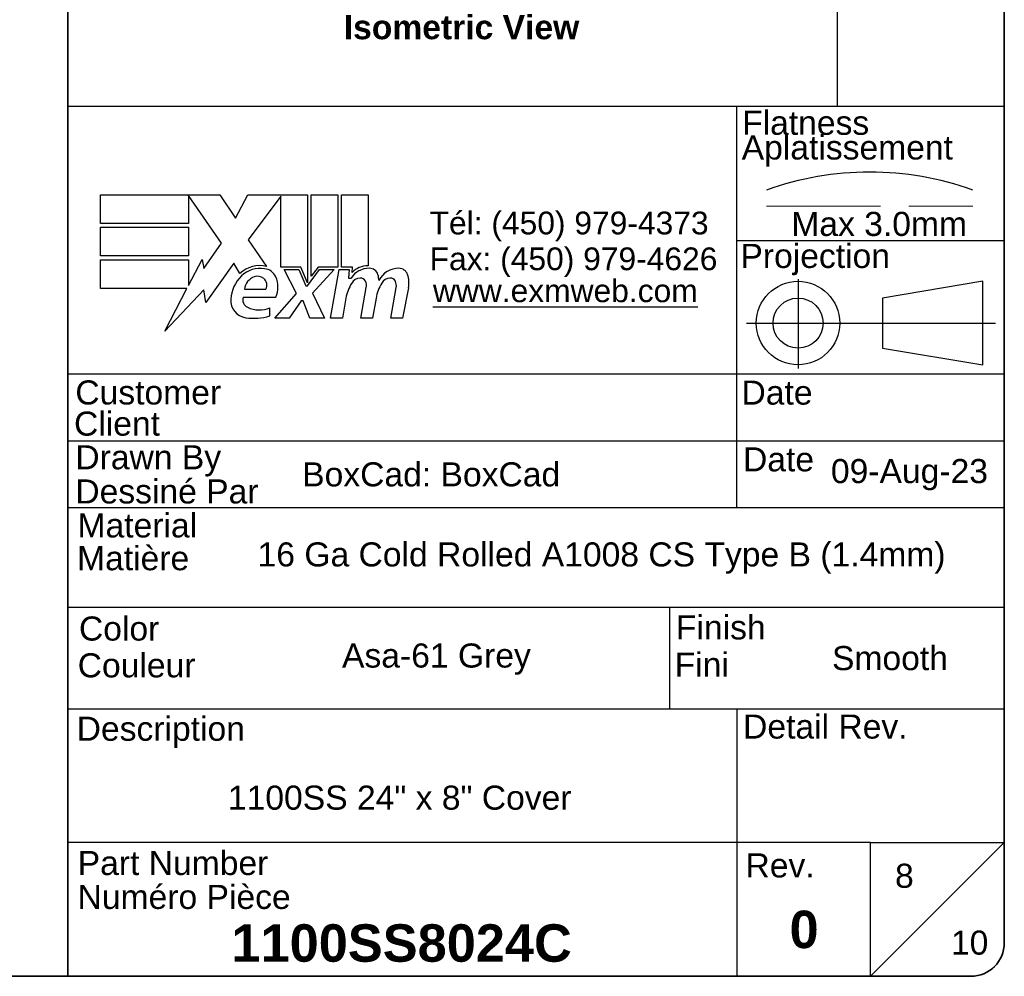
# Model space of a CAD drawing. Header units: inches. Extents: x 1.4 to 84.3, y 1.3 to 54.8.
# Tile 16 of 25: x 65 to 83.7, y 1.3 to 19.4. Entities that reach past the tile are written whole.
import ezdxf
from ezdxf.enums import TextEntityAlignment as Align

# ---------------------------------------------------------------- set-up
doc = ezdxf.new("R2010")
doc.units = ezdxf.units.IN
doc.header["$LTSCALE"] = 5.063091
doc.header["$MEASUREMENT"] = 0
doc.linetypes.add('CHAIN', pattern=[0.7087, 0.4724, -0.0591, 0.1181, -0.0591])
doc.linetypes.add('DASHED', pattern=[0.2067, 0.1654, -0.0413])
doc.layers.get('0').update_dxf_attribs({"lineweight": 25})
for name, color, linetype, lineweight in [('Centerline(ANSI)', 7, 'Continuous', 25), ('Sketch Geometry(ANSI)', 7, 'Continuous', 25), ('Symbols(ANSI)', 7, 'Continuous', 25)]:
    doc.layers.add(name, color=color, linetype=linetype, lineweight=lineweight)
doc.styles.add('Current-ANSI', font='arial.ttf')
doc.styles.add('Dimension-ANSI', font='arialbd.ttf')
doc.styles.add('Text Style44', font='arialbd.ttf')
doc.styles.add('Text Style83', font='FRE3OF9X.TTF')

# ---------------------------------------------------------------- blocks, each defined once
blk = doc.blocks.new('Title Blocks EXM - ANSI B')
for p, q in [((13.3719, 3.063), (13.3719, 3.17)), ((13.3719, 3.17), (13.8179, 3.17)), ((13.8239, 2.989), (13.7009, 3.1679)), ((13.7009, 3.1679), (13.7009, 3.063)), ((13.8179, 3.17), (13.8766, 3.0829)), ((13.8766, 3.0829), (13.9229, 3.17)), ((13.9229, 3.17), (14.1459, 3.17)), ((14.0459, 3.1658), (13.9239, 3.0025)), ((14.0459, 2.9005), (14.0459, 3.1658)), ((14.1459, 3.17), (14.1459, 2.8416)), ((14.1599, 3.17), (14.2589, 3.17)), ((14.1599, 2.866), (14.1599, 3.17)), ((14.2589, 3.17), (14.2589, 2.9005)), ((14.2729, 3.17), (14.3719, 3.17)), ((14.2729, 2.9005), (14.2729, 3.17)), ((14.3719, 3.17), (14.3719, 2.905)), ((13.7009, 3.063), (13.3719, 3.063)), ((13.3719, 3.049), (13.7009, 3.049)), ((13.3719, 2.942), (13.3719, 3.049)), ((13.7009, 3.049), (13.7009, 2.942)), ((13.7584, 2.8954), (13.8239, 2.989)), ((13.9239, 3.0025), (13.9929, 2.903)), ((13.7009, 2.942), (13.3719, 2.942)), ((13.3719, 2.82), (13.3719, 2.927)), ((13.3719, 2.927), (13.7009, 2.927)), ((13.7009, 2.831), (13.7519, 2.929)), ((13.7009, 2.927), (13.7009, 2.831)), ((13.7519, 2.929), (13.7584, 2.8954)), ((13.8699, 2.9145), (13.7651, 2.7677)), ((13.893, 2.876), (13.8699, 2.9145)), ((14.1209, 2.9005), (14.0459, 2.9005)), ((14.0589, 2.891), (14.1129, 2.891)), ((14.1049, 2.802), (14.0589, 2.891)), ((14.1129, 2.891), (14.1389, 2.8297)), ((14.1459, 2.8416), (14.1209, 2.9005)), ((14.1459, 2.8297), (14.1904, 2.891)), ((14.1849, 2.9005), (14.1599, 2.866)), ((14.2449, 2.891), (14.1639, 2.8026)), ((14.2589, 2.9005), (14.1849, 2.9005)), ((14.1904, 2.891), (14.2449, 2.891)), ((14.2319, 2.709), (14.264, 2.891)), ((14.264, 2.891), (14.3019, 2.891)), ((14.3139, 2.9005), (14.2729, 2.9005)), ((14.3019, 2.891), (14.2991, 2.859)), ((14.3121, 2.88), (14.3139, 2.9005)), ((14.2991, 2.859), (14.3087, 2.859)), ((13.6951, 2.82), (13.3719, 2.82)), ((13.6123, 2.661), (13.6951, 2.82)), ((13.7585, 2.815), (13.6123, 2.661)), ((13.7651, 2.7677), (13.7585, 2.815)), ((13.9099, 2.818), (13.9899, 2.818)), ((14.0229, 2.709), (14.1049, 2.802)), ((14.1389, 2.8297), (14.1459, 2.8297)), ((14.1639, 2.8026), (14.2089, 2.709)), ((14.3449, 2.709), (14.3651, 2.824)), ((14.4568, 2.709), (14.4771, 2.824)), ((14.523, 2.8232), (14.5008, 2.709)), ((13.9049, 2.788), (14.0269, 2.788)), ((14.1219, 2.774), (14.0769, 2.709)), ((14.1299, 2.774), (14.1219, 2.774)), ((14.1549, 2.709), (14.1299, 2.774)), ((14.2891, 2.784), (14.2759, 2.709)), ((14.4021, 2.784), (14.3889, 2.709)), ((14.0049, 2.718), (14.0049, 2.748)), ((14.0769, 2.709), (14.0229, 2.709)), ((14.2089, 2.709), (14.1549, 2.709)), ((14.2759, 2.709), (14.2319, 2.709)), ((14.3889, 2.709), (14.3449, 2.709)), ((14.5008, 2.709), (14.4568, 2.709))]:
    blk.add_line(p, q)
for centre, radius, start, end in [((13.9683, 2.7958), 0.11, 77.079, 133.1785), ((13.9683, 2.7958), 0.0996, 80.4085, 134.1684), ((13.9805, 2.8435), 0.0507, 23.8445, 85.0802), ((14.3761, 2.8159), 0.08, 89.4776, 147.4114), ((14.3702, 2.825), 0.08, 88.7952, 136.5849), ((14.3766, 2.8621), 0.0338, 16.9928, 89.4776), ((14.3171, 2.8439), 0.096, 3.6169, 16.9928), ((14.4864, 2.814), 0.0819, 89.6788, 153.9508), ((14.4867, 2.8609), 0.035, 18.4748, 89.6788), ((14.4288, 2.8415), 0.096, 349, 18.4748), ((13.9913, 2.772), 0.1327, 134.1684, 176.5646), ((13.9654, 2.8111), 0.056, 109.3797, 172.9975), ((13.959, 2.8295), 0.0365, 51.1652, 109.3797), ((13.9619, 2.8332), 0.0318, 331.4547, 51.1652), ((13.9409, 2.826), 0.094, 336.1555, 23.8445), ((14.4417, 2.757), 0.155, 147.5992, 170), ((14.3463, 2.8176), 0.042, 96.03, 147.5992), ((14.344, 2.8395), 0.02, 23.5571, 96.03), ((14.3248, 2.8311), 0.041, 350, 23.5571), ((14.5551, 2.7593), 0.155, 148.5584, 170.8257), ((14.4583, 2.8176), 0.042, 96.1027, 147.6083), ((14.456, 2.8395), 0.02, 23.5487, 96.1027), ((14.4367, 2.8311), 0.041, 349.9922, 23.5487), ((13.9245, 2.776), 0.0658, 176.5646, 261.5605), ((13.9355, 2.7789), 0.032, 163.5261, 244.6784), ((13.9656, 2.8424), 0.1023, 244.6784, 292.5609), ((13.9446, 2.9112), 0.2024, 261.5605, 287.3343)]:
    blk.add_arc(centre, radius, start, end)
at = {"layer": 'Centerline(ANSI)', "linetype": 'DASHED', "lineweight": 18, "ltscale": 0.507983}
blk.add_line((15.8615, 3.1283), (16.6325, 3.1283), dxfattribs=at)
at = {"layer": 'Centerline(ANSI)', "linetype": 'CHAIN', "ltscale": 0.185148}
blk.add_line((15.979, 2.8548), (15.979, 2.5213), dxfattribs=at)
at = {"layer": 'Centerline(ANSI)', "linetype": 'CHAIN', "ltscale": 0.437897}
blk.add_line((15.7859, 2.691), (16.7169, 2.691), dxfattribs=at)
at = {"layer": 'Sketch Geometry(ANSI)'}
for p, q in [((16.125, 10.687), (16.125, 3.5)), ((16.75, 10.562), (16.75, 0.375)), ((16.75, 3.5), (13.25, 3.5)), ((15.75, 2), (15.75, 3.5)), ((15.75, 3), (16.75, 3)), ((16.6692, 2.847), (16.2942, 2.7845)), ((16.6692, 2.535), (16.6692, 2.847)), ((16.2942, 2.7845), (16.2942, 2.5975)), ((16.2942, 2.5975), (16.6692, 2.535)), ((16.75, 2.5), (13.25, 2.5)), ((16.75, 2.25), (13.25, 2.25)), ((16.75, 2), (13.25, 2)), ((13.25, 1.6292), (16.75, 1.6292)), ((15.4988, 1.6292), (15.4988, 1.25)), ((13.25, 1.25), (16.75, 1.25)), ((15.75, 1.25), (15.75, 0.75)), ((15.75, 0.75), (13.25, 0.75)), ((16.25, 0.75), (15.75, 0.75)), ((15.75, 0.75), (15.75, 0.25)), ((16.25, 0.25), (16.25, 0.75)), ((16.25, 0.75), (16.75, 0.75)), ((16.25, 0.25), (16.75, 0.75)), ((16.625, 0.25), (13.25, 0.25))]:
    blk.add_line(p, q, dxfattribs=at)
at = {"layer": 'Sketch Geometry(ANSI)', "linetype": 'Continuous', "lineweight": 35}
for p in [(13.25, 8.625), (13.25, 0.25)]:
    blk.add_line(p, (13.25, 3.5), dxfattribs=at)
at = {"layer": 'Sketch Geometry(ANSI)'}
for radius in [0.156, 0.0935]:
    blk.add_circle((15.979, 2.691), radius, dxfattribs=at)
for centre, radius, start, end in [((16.247, 2.1118), 1.1434, 70.2973, 109.7027), ((16.625, 0.375), 0.125, 270, 0)]:
    blk.add_arc(centre, radius, start, end, dxfattribs=at)
at = {"layer": 'Symbols(ANSI)', "color": 7, "char_height": 0.09, "style": 'Current-ANSI'}
for s, insert, attachment_point in [('\\fArial|b1|i0;{\\H0.0900;Isometric View}', (14.2811, 3.8417), 1), ('Flatness', (15.7699, 3.3932), 7), ('Aplatissement', (15.7685, 3.2751), 7), ('Max 3.0mm', (15.9539, 3.0153), 7), ('Projection', (15.7637, 2.8698), 7), ('Customer', (13.2778, 2.3855), 7), ('Date', (15.7677, 2.385), 7), ('Client', (13.273, 2.269), 7), ('Drawn By', (13.2779, 2.1175), 7), ('Dessiné Par', (13.2779, 2.0156), 7), ('Material', (13.2861, 1.8886), 7), ('Matière', (13.2843, 1.7661), 7), ('Color', (13.2914, 1.5033), 7), ('Finish', (15.5226, 1.5076), 7), ('Couleur', (13.2867, 1.3658), 7), ('Fini', (15.5179, 1.37), 7), ('Detail Rev.', (15.7736, 1.137), 7), ('Description', (13.2829, 1.1031), 7), ('Part Number', (13.2867, 0.6271), 7), ('Numéro Pièce', (13.2862, 0.5004), 7)]:
    blk.add_mtext(s, dxfattribs=dict(at, insert=insert, attachment_point=attachment_point))
at = {"layer": 'Symbols(ANSI)', "color": 7, "insert": (14.6019, 3.1074), "char_height": 0.085, "attachment_point": 1, "line_spacing_factor": 0.944221, "style": 'Current-ANSI'}
blk.add_mtext('\\fArial|b0|i0;{\\H0.0850;Tél: (450) 979-4373\\PFax: (450) 979-4626}', dxfattribs=at)
at = {"layer": 'Symbols(ANSI)', "color": 5, "true_color": 0x0000ff, "insert": (14.6145, 2.8542), "char_height": 0.085, "attachment_point": 1, "style": 'Dimension-ANSI'}
blk.add_mtext('\\fArial|b0|i0;{\\H0.0850;\\Lwww.exmweb.com}', dxfattribs=at)
at = {"layer": 'Symbols(ANSI)', "color": 7, "char_height": 0.09, "style": 'Current-ANSI'}
for s, insert, width, attachment_point in [('Date', (15.7734, 2.1356), 0.265541, 7), ('BoxCad: BoxCad', (14.1257, 2.1251), 1.623619, 4), ('Rev.', (15.7827, 0.6181), 0.258544, 7)]:
    blk.add_mtext(s, dxfattribs=dict(at, insert=insert, width=width, attachment_point=attachment_point))
at = {"layer": 'Symbols(ANSI)', "color": 7, "style": 'Current-ANSI'}
for tag, p in [('REV1', (13.3753, 10.3127)), ('REV1DATE', (15.7496, 10.31)), ('REV1BY', (16.4371, 10.3133)), ('REV2', (13.3734, 9.9377)), ('REV2DATE', (15.7475, 9.9406)), ('REV2BY', (16.4372, 9.9385)), ('REV3', (13.3741, 9.563)), ('REV3DATE', (15.7516, 9.563)), ('REV3BY', (16.4372, 9.5635)), ('REV4', (13.3766, 9.1879)), ('REV4DATE', (15.7516, 9.1879)), ('REV4BY', (16.4411, 9.1885)), ('REV5', (13.3734, 8.8129)), ('REV5DATE', (15.7516, 8.8129)), ('REV5BY', (16.4379, 8.8113)), ('MFG_APPROVED_DATE', (16.3934, 2.3745)), ('DETAIL_REV', (16.2494, 0.9257))]:
    blk.add_attdef(tag, text='', height=0.09, dxfattribs=at).set_placement(p, align=Align.MIDDLE_CENTER)
for tag, p in [('REV1DESC', (13.5255, 10.3098)), ('REV2DESC', (13.5253, 9.9374)), ('REV3DESC', (13.528, 9.5635)), ('REV4DESC', (13.533, 9.1903)), ('REV5DESC', (13.5322, 8.8113)), ('COMPANY', (14.1202, 2.375))]:
    blk.add_attdef(tag, text='', height=0.09, dxfattribs=at).set_placement(p, align=Align.MIDDLE_LEFT)
at = {"layer": 'Symbols(ANSI)', "color": 7, "style": 'Text Style83'}
blk.add_attdef('BARCODE_001', (16.6422, 4.1418), '', height=0.4, rotation=90, dxfattribs=at)
at = {"layer": 'Symbols(ANSI)', "color": 7}
for tag, p, height, style in [('IDW_DATE_001', (16.102, 2.093), 0.09, 'Current-ANSI'), ('MATERIEL_001', (13.9591, 1.7815), 0.09, 'Current-ANSI'), ('COLOR_001', (14.2747, 1.4037), 0.09, 'Current-ANSI'), ('FINISH_001', (16.106, 1.3941), 0.09, 'Current-ANSI'), ('IDW_DESC_001', (13.8482, 0.8726), 0.09, 'Current-ANSI'), ('Sheet_Number_001', (16.3416, 0.5807), 0.09, 'Current-ANSI'), ('IDW_REV_001', (15.9474, 0.3552), 0.14, 'Text Style44'), ('IDW_NAME_001', (13.8613, 0.3043), 0.14, 'Text Style44'), ('Number_of_sheets_001', (16.5505, 0.3309), 0.09, 'Current-ANSI')]:
    blk.add_attdef(tag, p, '', height=height, dxfattribs=dict(at, style=style))
blk = doc.blocks.new('Borders 8_EXM - B (Inch)')
at = {"layer": 'Sketch Geometry(ANSI)', "linetype": 'Continuous', "lineweight": 35}
for p, q in [((16.5229, 0.3795), (16.5229, 10.5665)), ((0.3979, 0.2545), (16.3979, 0.2545))]:
    blk.add_line(p, q, dxfattribs=at)
blk.add_arc((16.3979, 0.3795), 0.125, 270, 0, dxfattribs=at)
at = {"layer": 'Symbols(ANSI)', "color": 7, "style": 'Current-ANSI'}
blk.add_attdef('FILENAME_AND_PATH_001', (6.1601, 10.7181), '', height=0.09, dxfattribs=at)

msp = doc.modelspace()

# ---------------------------------------------------------------- block references
at = {"xscale": 5.063091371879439, "yscale": 5.063091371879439, "zscale": 5.063091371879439}
msp.add_blockref('Borders 8_EXM - B (Inch)', (0, 0), dxfattribs=at)
ref = msp.add_blockref('Title Blocks EXM - ANSI B', (-1.15, 0.023), dxfattribs=dict(xscale=5.063091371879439, yscale=5.063091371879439, zscale=5.063091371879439))
ref.add_attrib('COLOR_001', 'Asa-61 Grey', (71.1242, 7.1301), dxfattribs={"layer": 'Symbols(ANSI)', "color": 7, "height": 0.455678, "style": 'Current-ANSI'})
ref.add_attrib('IDW_DATE_001', '09-Aug-23', (80.3756, 10.6199), dxfattribs={"layer": 'Symbols(ANSI)', "color": 7, "height": 0.45568, "style": 'Current-ANSI'})
ref.add_attrib('IDW_REV_001', '0', (79.5929, 1.8216), dxfattribs={"layer": 'Symbols(ANSI)', "color": 7, "height": 0.7088, "style": 'Text Style44'})
ref.add_attrib('Sheet_Number_001', '8', (81.5889, 2.9632), dxfattribs={"layer": 'Symbols(ANSI)', "color": 7, "height": 0.4557, "style": 'Current-ANSI'})
ref.add_attrib('Number_of_sheets_001', '10', (82.6469, 1.6982), dxfattribs={"layer": 'Symbols(ANSI)', "color": 7, "height": 0.45568, "style": 'Current-ANSI'})
ref.add_attrib('IDW_DESC_001', '1100SS 24" x 8" Cover', (68.9646, 4.4411), dxfattribs={"layer": 'Symbols(ANSI)', "color": 7, "height": 0.455678, "style": 'Current-ANSI'})
ref.add_attrib('IDW_NAME_001', '1100SS8024C', (69.0312, 1.5639), dxfattribs={"layer": 'Symbols(ANSI)', "color": 7, "height": 0.708833, "style": 'Text Style44'})
ref.add_attrib('FINISH_001', 'Smooth', (80.3961, 7.0814), dxfattribs={"layer": 'Symbols(ANSI)', "color": 7, "height": 0.45568, "style": 'Current-ANSI'})
ref.add_attrib('MATERIEL_001', '16 Ga Cold Rolled A1008 CS Type B (1.4mm)', (69.5259, 9.0431), dxfattribs={"layer": 'Symbols(ANSI)', "color": 7, "height": 0.455678, "style": 'Current-ANSI'})

doc.saveas('drawing.dxf')
